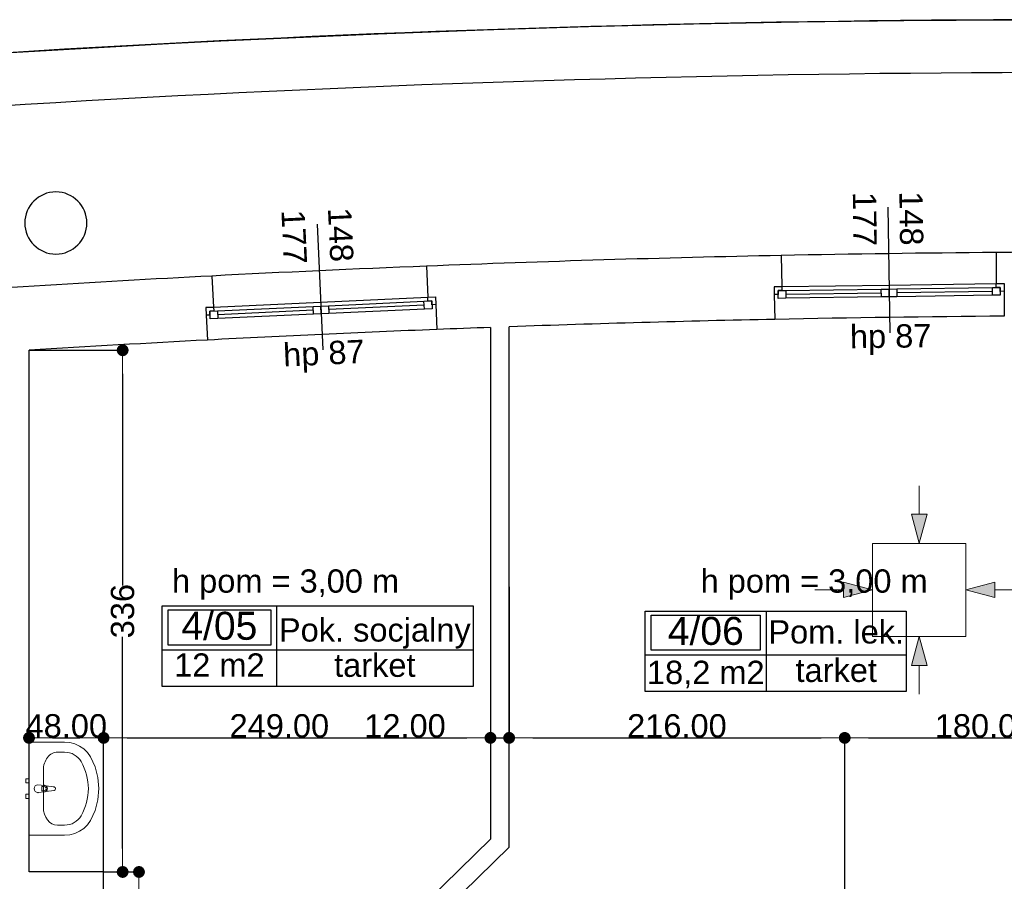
# Model space of a CAD drawing. Header units: millimetres. Extents: x -175445 to -20415, y -559200 to 231527.
# Tile 82 of 256: x -140348 to -134011, y -156571 to -151025. Entities that reach past the tile are written whole.
import ezdxf
from ezdxf.enums import TextEntityAlignment as Align

# ---------------------------------------------------------------- set-up
doc = ezdxf.new("R2010")
doc.units = ezdxf.units.MM
doc.header["$MEASUREMENT"] = 0
for name, color, linetype in [('Linia', 7, 'Continuous'), ('Obiekt', 7, 'Continuous'), ('Okno', 7, 'Continuous'), ('Strefa', 7, 'Continuous'), ('Strop', 7, 'Continuous'), ('Słup', 7, 'Continuous'), ('Tekst', 7, 'Continuous'), ('Wymiary', 63, 'Continuous'), ('Ściana', 7, 'Continuous')]:
    doc.layers.add(name, color=color, linetype=linetype)
doc.styles.add('Arial', font='txt')
doc.styles.add('Times new roman', font='txt')
doc.dimstyles.new('GENERATED_STYLE__1', dxfattribs={"dimtxt": 150, "dimasz": 152, "dimexe": 0.18, "dimexo": 0, "dimgap": 0.09, "dimtad": 1, "dimtih": 1, "dimtoh": 1, "dimlfac": 0.1, "dimzin": 0, "dimdsep": 46, "dimtxsty": 'Arial', "dimblk": 'ARROWHEAD_11', "dimblk1": 'ARROWHEAD_11', "dimblk2": 'ARROWHEAD_11', "dimcen": 0.09, "dimclrd": 114, "dimclre": 114, "dimclrt": 114, "dimazin": 0, "dimtfac": 1, "dimtdec": 4, "dimtmove": 0, "dimatfit": 3, "dimfxl": 1, "dimtolj": 1, "dimtzin": 0, "dimarcsym": 0})
doc.dimstyles.new('GENERATED_STYLE__2', dxfattribs={"dimtxt": 150, "dimasz": 152, "dimexe": 0.18, "dimexo": 0, "dimgap": 0.09, "dimtad": 1, "dimlfac": 0.1, "dimzin": 0, "dimdsep": 46, "dimtxsty": 'Arial', "dimblk": 'ARROWHEAD_11', "dimblk1": 'ARROWHEAD_11', "dimblk2": 'ARROWHEAD_11', "dimcen": 0.09, "dimclrd": 114, "dimclre": 114, "dimclrt": 114, "dimazin": 0, "dimtfac": 1, "dimtdec": 4, "dimtmove": 0, "dimatfit": 3, "dimfxl": 1, "dimtolj": 1, "dimtzin": 0, "dimarcsym": 0})
doc.dimstyles.new('GENERATED_STYLE__3', dxfattribs={"dimtxt": 150, "dimasz": 152, "dimexe": 0.18, "dimexo": 0, "dimgap": 0.09, "dimtad": 1, "dimlfac": 0.1, "dimzin": 0, "dimdsep": 46, "dimtxsty": 'Arial', "dimblk": 'ARROWHEAD_11', "dimblk1": 'ARROWHEAD_11', "dimblk2": 'ARROWHEAD_11', "dimcen": 0.09, "dimclrd": 114, "dimclre": 114, "dimclrt": 114, "dimazin": 0, "dimtfac": 1, "dimtdec": 4, "dimtmove": 2, "dimatfit": 3, "dimfxl": 1, "dimtolj": 1, "dimtzin": 0, "dimarcsym": 0})

# ---------------------------------------------------------------- blocks, each defined once
blk = doc.blocks.new('Pok. socjalny_4_05_5', base_point=(-138696, 40288.9))
at = {"layer": 'Strefa'}
for p, q in [((-139430, 40571.7), (-137428.8, 40571.7)), ((-139430, 40053.1), (-139430, 40571.7)), ((-138696, 40571.7), (-138696, 40053.1)), ((-137428.8, 40571.7), (-137428.8, 40053.1)), ((-139393.3, 40545.8), (-138732.7, 40545.8)), ((-139393.3, 40319.5), (-139393.3, 40545.8)), ((-138732.7, 40545.8), (-138732.7, 40319.5)), ((-138732.7, 40319.5), (-139393.3, 40319.5)), ((-139430, 40288.9), (-137428.8, 40288.9)), ((-137428.8, 40053.1), (-139430, 40053.1))]:
    blk.add_line(p, q, dxfattribs=at)
at = {"layer": 'Strefa', "style": 'Arial'}
for tag, height, p in [('ROOM_NUMBER', 180, (-139063, 40443.8)), ('ROOM_NAME', 150, (-138062.4, 40417.3)), ('ROOM_CALC_AREA', 150, (-139063, 40191.4)), ('floor_f', 150, (-138062.4, 40190.2))]:
    blk.add_attdef(tag, text='', height=height, dxfattribs=at).set_placement(p, align=Align.MIDDLE_CENTER)
blk = doc.blocks.new('Pom. lek._4_06_6', base_point=(-135542.8, 40256))
at = {"layer": 'Strefa'}
for p, q in [((-136321.8, 40538.9), (-134642.8, 40538.9)), ((-136321.8, 40020.3), (-136321.8, 40538.9)), ((-136282.8, 40512.9), (-135581.7, 40512.9)), ((-136282.8, 40286.7), (-136282.8, 40512.9)), ((-135581.7, 40512.9), (-135581.7, 40286.7)), ((-135542.8, 40538.9), (-135542.8, 40020.3)), ((-134642.8, 40538.9), (-134642.8, 40020.3)), ((-136321.8, 40256), (-134642.8, 40256)), ((-135581.7, 40286.7), (-136282.8, 40286.7)), ((-134642.8, 40020.3), (-136321.8, 40020.3))]:
    blk.add_line(p, q, dxfattribs=at)
at = {"layer": 'Strefa', "style": 'Arial'}
for tag, height, p in [('ROOM_NUMBER', 180, (-135932.3, 40411)), ('ROOM_NAME', 150, (-135092.8, 40404.8)), ('floor_f', 150, (-135092.8, 40157.3)), ('ROOM_CALC_AREA', 150, (-135932.3, 40144))]:
    blk.add_attdef(tag, text='', height=height, dxfattribs=at).set_placement(p, align=Align.MIDDLE_CENTER)
blk = doc.blocks.new('ARROWHEAD_11')
at = {"color": 0, "linetype": 'Continuous', "lineweight": 0}
blk.add_line((0, 0), (-1, 0), dxfattribs=at)
at = {"color": 0, "linetype": 'Continuous', "lineweight": 0, "const_width": 0.25, "flags": 128}
blk.add_lwpolyline([(-0.125, 0, 1), (0.125, 0, 1)], format="xyb", close=True, dxfattribs=at)
blk = doc.blocks.new('*D1287')
at = {"layer": 'Defpoints', "color": 0}
for p in [(-139808, -156510.6), (-139580.3, -156510.6), (-139193, -157580.6)]:
    blk.add_point(p, dxfattribs=at)
at = {"layer": 'Wymiary', "color": 114, "lineweight": -2}
for p, q in [((-139808, -156510.6), (-139580.1, -156510.6)), ((-139580.3, -157428.6), (-139580.3, -156662.6)), ((-139193, -157580.6), (-139580.5, -157580.6))]:
    blk.add_line(p, q, dxfattribs=at)
at = {"layer": 'Wymiary', "color": 114, "lineweight": -2, "xscale": 152, "yscale": 152, "zscale": 152}
for p, rotation in [((-139580.3, -156510.6), 90), ((-139580.3, -157580.6), 270)]:
    blk.add_blockref('ARROWHEAD_11', p, dxfattribs=dict(at, rotation=rotation))
at = {"layer": 'Wymiary', "color": 114, "lineweight": 13, "insert": (-139685.3, -157305.6), "char_height": 150, "attachment_point": 5, "rotation": 90, "style": 'Arial'}
blk.add_mtext('\\A1;107.00', dxfattribs=at)
blk = doc.blocks.new('*D1288')
at = {"layer": 'Defpoints', "color": 0}
for p in [(-140288, -153153), (-139685.3, -153153), (-139808, -156510.6)]:
    blk.add_point(p, dxfattribs=at)
at = {"layer": 'Wymiary', "color": 114, "lineweight": -2}
for p, q in [((-140288, -153153), (-139685.1, -153153)), ((-139685.3, -153305), (-139685.3, -154666.1)), ((-139685.3, -156358.6), (-139685.3, -154997.5)), ((-139808, -156510.6), (-139685.1, -156510.6))]:
    blk.add_line(p, q, dxfattribs=at)
at = {"layer": 'Wymiary', "color": 114, "lineweight": -2, "xscale": 152, "yscale": 152, "zscale": 152}
for p, rotation in [((-139685.3, -153153), 90), ((-139685.3, -156510.6), 270)]:
    blk.add_blockref('ARROWHEAD_11', p, dxfattribs=dict(at, rotation=rotation))
at = {"layer": 'Wymiary', "color": 114, "lineweight": 13, "insert": (-139685.3, -154831.8), "char_height": 150, "attachment_point": 5, "rotation": 90, "style": 'Arial'}
blk.add_mtext('\\A1;336', dxfattribs=at)
blk = doc.blocks.new('*D1357')
at = {"layer": 'Defpoints', "color": 0}
for p in [(-133523, -156630.6), (-133238, -156630.6), (-134878, -156750.6)]:
    blk.add_point(p, dxfattribs=at)
at = {"layer": 'Wymiary', "color": 114, "lineweight": -2}
for p, q in [((-133523, -156478.6), (-133523, -156326.6)), ((-133238, -156630.6), (-133523.2, -156630.6)), ((-133523, -156750.6), (-133523, -156630.6)), ((-134878, -156750.6), (-133522.9, -156750.6)), ((-133523, -156902.6), (-133599.7, -157054.6))]:
    blk.add_line(p, q, dxfattribs=at)
at = {"layer": 'Wymiary', "color": 114, "lineweight": -2, "xscale": 152, "yscale": 152, "zscale": 152}
for p, rotation in [((-133523, -156630.6), 270), ((-133523, -156750.6), 90)]:
    blk.add_blockref('ARROWHEAD_11', p, dxfattribs=dict(at, rotation=rotation))
at = {"layer": 'Wymiary', "color": 114, "lineweight": 13, "insert": (-133599.7, -157131.3), "char_height": 150, "attachment_point": 5, "rotation": 90, "style": 'Arial'}
blk.add_mtext('\\A1;12.00', dxfattribs=at)
blk = doc.blocks.new('*D1378')
at = {"layer": 'Defpoints', "color": 0}
for p in [(-139808, -155647.6), (-140288, -156510.6), (-139808, -156510.6)]:
    blk.add_point(p, dxfattribs=at)
at = {"layer": 'Wymiary', "color": 114, "lineweight": -2}
for p, q in [((-140288, -156510.6), (-140288, -155647.5)), ((-140136, -155647.6), (-139960, -155647.6)), ((-139808, -156510.6), (-139808, -155647.5))]:
    blk.add_line(p, q, dxfattribs=at)
at = {"layer": 'Wymiary', "color": 114, "lineweight": -2, "xscale": 152, "yscale": 152, "zscale": 152, "rotation": 180}
blk.add_blockref('ARROWHEAD_11', (-140288, -155647.6), dxfattribs=at)
at = {"layer": 'Wymiary', "color": 114, "lineweight": -2, "xscale": 152, "yscale": 152, "zscale": 152}
blk.add_blockref('ARROWHEAD_11', (-139808, -155647.6), dxfattribs=at)
at = {"layer": 'Wymiary', "color": 114, "lineweight": 13, "insert": (-140048, -155571), "char_height": 150, "attachment_point": 5, "style": 'Arial'}
blk.add_mtext('\\A1;48.00', dxfattribs=at)
blk = doc.blocks.new('*D1379')
at = {"layer": 'Defpoints', "color": 0}
for p in [(-137318, -154676.2), (-137318, -155647.6), (-139808, -156510.6)]:
    blk.add_point(p, dxfattribs=at)
at = {"layer": 'Wymiary', "color": 114, "lineweight": -2}
for p, q in [((-137318, -154676.2), (-137318, -155647.8)), ((-139808, -156510.6), (-139808, -155647.5)), ((-139656, -155647.6), (-137470, -155647.6))]:
    blk.add_line(p, q, dxfattribs=at)
at = {"layer": 'Wymiary', "color": 114, "lineweight": -2, "xscale": 152, "yscale": 152, "zscale": 152, "rotation": 180}
blk.add_blockref('ARROWHEAD_11', (-139808, -155647.6), dxfattribs=at)
at = {"layer": 'Wymiary', "color": 114, "lineweight": -2, "xscale": 152, "yscale": 152, "zscale": 152}
blk.add_blockref('ARROWHEAD_11', (-137318, -155647.6), dxfattribs=at)
at = {"layer": 'Wymiary', "color": 114, "lineweight": 13, "insert": (-138676.8, -155571), "char_height": 150, "attachment_point": 5, "style": 'Arial'}
blk.add_mtext('\\A1;249.00', dxfattribs=at)
blk = doc.blocks.new('*D1380')
at = {"layer": 'Defpoints', "color": 0}
for p in [(-137318, -154676.2), (-137198, -154676.2), (-137198, -155647.6)]:
    blk.add_point(p, dxfattribs=at)
at = {"layer": 'Wymiary', "color": 114, "lineweight": -2}
for p, q in [((-137318, -154676.2), (-137318, -155647.8)), ((-137198, -154676.2), (-137198, -155647.8)), ((-138113.6, -155647.6), (-137622, -155647.6)), ((-137622, -155647.6), (-137470, -155647.6)), ((-137318, -155647.6), (-137198, -155647.6)), ((-137046, -155647.6), (-136894, -155647.6))]:
    blk.add_line(p, q, dxfattribs=at)
at = {"layer": 'Wymiary', "color": 114, "lineweight": -2, "xscale": 152, "yscale": 152, "zscale": 152}
blk.add_blockref('ARROWHEAD_11', (-137318, -155647.6), dxfattribs=at)
at = {"layer": 'Wymiary', "color": 114, "lineweight": -2, "xscale": 152, "yscale": 152, "zscale": 152, "rotation": 180}
blk.add_blockref('ARROWHEAD_11', (-137198, -155647.6), dxfattribs=at)
at = {"layer": 'Wymiary', "color": 114, "lineweight": 13, "insert": (-137867.9, -155571), "char_height": 150, "attachment_point": 5, "style": 'Arial'}
blk.add_mtext('\\A1;12.00', dxfattribs=at)
blk = doc.blocks.new('*D1381')
at = {"layer": 'Defpoints', "color": 0}
for p in [(-137198, -154676.2), (-135038, -155647.6), (-135038, -156630.6)]:
    blk.add_point(p, dxfattribs=at)
at = {"layer": 'Wymiary', "color": 114, "lineweight": -2}
for p, q in [((-137198, -154676.2), (-137198, -155647.8)), ((-137046, -155647.6), (-135190, -155647.6)), ((-135038, -156630.6), (-135038, -155647.5))]:
    blk.add_line(p, q, dxfattribs=at)
at = {"layer": 'Wymiary', "color": 114, "lineweight": -2, "xscale": 152, "yscale": 152, "zscale": 152, "rotation": 180}
blk.add_blockref('ARROWHEAD_11', (-137198, -155647.6), dxfattribs=at)
at = {"layer": 'Wymiary', "color": 114, "lineweight": -2, "xscale": 152, "yscale": 152, "zscale": 152}
blk.add_blockref('ARROWHEAD_11', (-135038, -155647.6), dxfattribs=at)
at = {"layer": 'Wymiary', "color": 114, "lineweight": 13, "insert": (-136118, -155571), "char_height": 150, "attachment_point": 5, "style": 'Arial'}
blk.add_mtext('\\A1;216.00', dxfattribs=at)
blk = doc.blocks.new('*D1382')
at = {"layer": 'Defpoints', "color": 0}
for p in [(-133238, -155647.6), (-135038, -156630.6), (-133238, -156630.6)]:
    blk.add_point(p, dxfattribs=at)
at = {"layer": 'Wymiary', "color": 114, "lineweight": -2}
for p, q in [((-135038, -156630.6), (-135038, -155647.5)), ((-134886, -155647.6), (-133390, -155647.6)), ((-133238, -156630.6), (-133238, -155647.5))]:
    blk.add_line(p, q, dxfattribs=at)
at = {"layer": 'Wymiary', "color": 114, "lineweight": -2, "xscale": 152, "yscale": 152, "zscale": 152, "rotation": 180}
blk.add_blockref('ARROWHEAD_11', (-135038, -155647.6), dxfattribs=at)
at = {"layer": 'Wymiary', "color": 114, "lineweight": -2, "xscale": 152, "yscale": 152, "zscale": 152}
blk.add_blockref('ARROWHEAD_11', (-133238, -155647.6), dxfattribs=at)
at = {"layer": 'Wymiary', "color": 114, "lineweight": 13, "insert": (-134138, -155571), "char_height": 150, "attachment_point": 5, "style": 'Arial'}
blk.add_mtext('\\A1;180.00', dxfattribs=at)

msp = doc.modelspace()

# ---------------------------------------------------------------- hatches: boundary and pattern name
at = {"layer": 'Linia', "linetype": 'Continuous', "lineweight": 13}
for points in [[(-134558.671, -154395.102), (-134508.423, -154208.566), (-134608.422, -154208.433)], [(-134859.872, -154695.101), (-135046.474, -154645.101), (-135046.474, -154745.101)], [(-134259.072, -154695.101), (-134072.469, -154745.101), (-134072.469, -154645.101)], [(-134558.671, -154995.101), (-134608.422, -155181.77), (-134508.423, -155181.637)]]:
    msp.add_hatch(color=256, dxfattribs=at).paths.add_polyline_path(points)

# ---------------------------------------------------------------- linework, layer by layer
at = {"layer": 'Linia', "lineweight": 13}
for p, q in [((-134558.177, -154024.727), (-134558.422, -154208.499)), ((-134558.671, -154395.102), (-134608.422, -154208.433)), ((-134608.422, -154208.433), (-134508.423, -154208.566)), ((-134558.671, -154395.102), (-134508.423, -154208.566)), ((-134259.072, -154395.501), (-134859.072, -154395.501)), ((-134859.072, -154395.501), (-134859.072, -154994.701)), ((-134259.072, -154994.701), (-134259.072, -154395.501)), ((-134859.872, -154695.101), (-135046.474, -154645.101)), ((-135046.474, -154745.101), (-135046.474, -154645.101)), ((-134259.072, -154695.101), (-134072.469, -154645.101)), ((-134072.469, -154645.101), (-134072.469, -154745.101)), ((-135230.247, -154695.101), (-135046.474, -154695.101)), ((-134859.872, -154695.101), (-135046.474, -154745.101)), ((-134259.072, -154695.101), (-134072.469, -154745.101)), ((-133888.697, -154695.101), (-134072.469, -154695.101)), ((-134859.072, -154995.501), (-134259.072, -154995.501)), ((-134558.671, -154995.101), (-134608.422, -155181.77)), ((-134558.671, -154995.101), (-134508.423, -155181.637)), ((-134508.423, -155181.637), (-134608.422, -155181.77)), ((-134558.177, -155365.476), (-134558.422, -155181.704))]:
    msp.add_line(p, q, dxfattribs=at)
at = {"layer": 'Obiekt'}
for p, q in [((-134759.853, -152231.287), (-134748.491, -153041.208)), ((-138434.444, -152341.49), (-138397.249, -153150.636))]:
    msp.add_line(p, q, dxfattribs=at)
at = {"layer": 'Obiekt', "lineweight": 5}
for p, q in [((-140058.927, -155674.296), (-140288.018, -155674.296)), ((-140288.018, -155674.296), (-140288.018, -156274.296)), ((-140025.205, -155677.191), (-140058.927, -155674.296)), ((-139992.561, -155685.783), (-140025.205, -155677.191)), ((-139962.038, -155699.798), (-139992.561, -155685.783)), ((-139934.611, -155718.787), (-139962.038, -155699.798)), ((-140104.746, -155739.513), (-140058.927, -155739.513)), ((-139911.158, -155742.144), (-139934.611, -155718.787)), ((-139892.427, -155769.122), (-139911.158, -155742.144)), ((-139862.486, -155834.314), (-139892.427, -155769.122)), ((-140195.7, -155855.47), (-140195.7, -156093.122)), ((-139844.187, -155903.335), (-139862.486, -155834.314)), ((-140288.018, -155910.796), (-140308.018, -155910.796)), ((-140308.018, -155910.796), (-140308.018, -155937.796)), ((-140308.018, -155937.796), (-140288.018, -155937.796)), ((-140288.018, -155937.796), (-140288.018, -155910.796)), ((-140188.747, -155953.296), (-140230.7, -155949.296)), ((-139838.032, -155974.296), (-139844.187, -155903.335)), ((-140288.018, -156010.796), (-140308.018, -156010.796)), ((-140308.018, -156010.796), (-140308.018, -156037.796)), ((-140288.018, -156037.796), (-140288.018, -156010.796)), ((-140230.7, -155999.296), (-140188.747, -155995.296)), ((-140205.79, -155960.696), (-140190.919, -155960.696)), ((-140205.79, -155987.896), (-140205.79, -155960.696)), ((-140190.919, -155987.896), (-140205.79, -155987.896)), ((-140126.3, -155963.196), (-140179.234, -155956.566)), ((-140179.234, -155992.026), (-140126.3, -155985.396)), ((-139844.187, -156045.258), (-139838.032, -155974.296)), ((-140308.018, -156037.796), (-140288.018, -156037.796)), ((-139862.486, -156114.278), (-139844.187, -156045.258)), ((-139892.427, -156179.47), (-139862.486, -156114.278)), ((-139934.611, -156229.805), (-139911.158, -156206.448)), ((-139911.158, -156206.448), (-139892.427, -156179.47)), ((-140104.746, -156209.079), (-140058.927, -156209.079)), ((-140058.927, -156274.296), (-140025.205, -156271.401)), ((-140025.205, -156271.401), (-139992.561, -156262.809)), ((-139992.561, -156262.809), (-139962.038, -156248.795)), ((-139962.038, -156248.795), (-139934.611, -156229.805)), ((-140288.018, -156274.296), (-140058.927, -156274.296))]:
    msp.add_line(p, q, dxfattribs=at)
for centre, radius, start, end in [((-140230.7, -155974.296), 25, 90, 270), ((-140190.647, -155974.296), 21.086, 57.2289746, 84.8303928), ((-140190.919, -155974.296), 13.6, 270, 90), ((-140190.647, -155974.296), 21.086, 275.1696072, 302.7710254), ((-140190.647, -155974.296), 21.086, 302.7710254, 57.2289746), ((-140127.69, -155974.296), 11.187, 277.1389248, 82.8610752)]:
    msp.add_arc(centre, radius, start, end, dxfattribs=at)
for centre, major_axis, ratio, start_param, end_param in [((-140104.746, -155855.6), (0, 116.066), 0.78364566, 0, 1.57079633), ((-140058.927, -155855.444), (121.2, 0), 0.95652174, 0.49697483, 1.57079633), ((-140288.018, -155974.296), (381.818, 0), 0.95652174, 5.78621047, 6.78016015), ((-140104.746, -156092.992), (0, 116.066), 0.78364566, 1.57079633, 3.14159265), ((-140058.927, -156093.148), (121.2, 0), 0.95652174, 4.71238898, 5.78621048)]:
    msp.add_ellipse(centre, major_axis=major_axis, ratio=ratio, start_param=start_param, end_param=end_param, dxfattribs=at)
for p in [(-140188.747, -155953.296), (-140230.7, -155999.296), (-140179.234, -155992.026), (-140126.3, -155963.196)]:
    msp.add_point(p, dxfattribs=at)
at = {"layer": 'Okno'}
for p, q in [((-135493.055, -152744.009), (-135442.738, -152743.303)), ((-135443.147, -152743.309), (-135493.055, -152744.009)), ((-135493.055, -152744.009), (-135492.031, -152794)), ((-135492.733, -152744.004), (-135492.031, -152794)), ((-135467.385, -152768.651), (-135417.39, -152767.95)), ((-135442.387, -152768.301), (-135467.385, -152768.651)), ((-135467.385, -152768.651), (-135467.034, -152793.649)), ((-135466.683, -152818.646), (-135467.385, -152768.651)), ((-135442.738, -152743.303), (-134752.806, -152733.625)), ((-135442.738, -152743.303), (-135442.387, -152768.301)), ((-135417.39, -152767.95), (-134802.45, -152759.323)), ((-135417.39, -152767.95), (-135416.688, -152817.945)), ((-134802.099, -152784.321), (-135417.039, -152792.947)), ((-134802.45, -152759.323), (-134752.455, -152758.622)), ((-134801.749, -152809.319), (-134802.45, -152759.323)), ((-134752.806, -152733.625), (-134062.874, -152723.946)), ((-134752.455, -152758.622), (-134702.46, -152757.921)), ((-134751.754, -152808.617), (-134752.455, -152758.622)), ((-134752.455, -152758.622), (-134751.754, -152808.617)), ((-134702.46, -152757.921), (-134087.52, -152749.294)), ((-134702.46, -152757.921), (-134701.759, -152807.916)), ((-134087.17, -152774.292), (-134702.109, -152782.918)), ((-134087.52, -152749.294), (-134037.525, -152748.593)), ((-134086.819, -152799.289), (-134087.52, -152749.294)), ((-134062.874, -152723.946), (-134012.556, -152723.24)), ((-134062.523, -152748.944), (-134062.874, -152723.946)), ((-134037.525, -152748.593), (-134062.523, -152748.944)), ((-134062.465, -152723.94), (-134012.556, -152723.24)), ((-134037.175, -152773.59), (-134037.525, -152748.593)), ((-134037.525, -152748.593), (-134036.824, -152798.588)), ((-134012.177, -152773.24), (-134037.175, -152773.59)), ((-134012.878, -152723.245), (-134012.177, -152773.24)), ((-134012.556, -152723.24), (-134012.177, -152773.24)), ((-139100.647, -152875.031), (-138411.375, -152843.347)), ((-138411.375, -152843.347), (-137722.103, -152811.662)), ((-138360.28, -152866.025), (-137745.928, -152837.784)), ((-137745.928, -152837.784), (-137695.981, -152835.488)), ((-137743.632, -152887.731), (-137745.928, -152837.784)), ((-137722.103, -152811.662), (-137671.833, -152809.352)), ((-137720.955, -152836.636), (-137722.103, -152811.662)), ((-137721.694, -152811.644), (-137671.833, -152809.352)), ((-137695.981, -152835.488), (-137720.955, -152836.636)), ((-137694.833, -152860.462), (-137695.981, -152835.488)), ((-137695.981, -152835.488), (-137693.685, -152885.435)), ((-137672.155, -152809.366), (-137669.859, -152859.314)), ((-137671.833, -152809.352), (-137669.859, -152859.314)), ((-135467.034, -152793.649), (-135492.031, -152794)), ((-135416.688, -152817.945), (-135466.683, -152818.646)), ((-134801.749, -152809.319), (-135416.688, -152817.945)), ((-134801.749, -152809.319), (-135416.688, -152817.945)), ((-134751.754, -152808.617), (-134801.749, -152809.319)), ((-134701.759, -152807.916), (-134751.754, -152808.617)), ((-134086.819, -152799.289), (-134701.759, -152807.916)), ((-134086.819, -152799.289), (-134701.759, -152807.916)), ((-134036.824, -152798.588), (-134086.819, -152799.289)), ((-139150.917, -152877.342), (-139100.647, -152875.031)), ((-139101.055, -152875.05), (-139150.917, -152877.342)), ((-139150.917, -152877.342), (-139148.298, -152927.275)), ((-139150.594, -152877.327), (-139148.298, -152927.275)), ((-139124.473, -152901.153), (-139074.525, -152898.857)), ((-139099.499, -152900.005), (-139124.473, -152901.153)), ((-139124.473, -152901.153), (-139123.325, -152926.127)), ((-139122.177, -152951.1), (-139124.473, -152901.153)), ((-139100.647, -152875.031), (-139099.499, -152900.005)), ((-139074.525, -152898.857), (-138460.174, -152870.616)), ((-139074.525, -152898.857), (-139072.229, -152948.804)), ((-138459.026, -152895.59), (-139073.377, -152923.831)), ((-138460.174, -152870.616), (-138410.227, -152868.321)), ((-138457.878, -152920.564), (-138460.174, -152870.616)), ((-138410.227, -152868.321), (-138360.28, -152866.025)), ((-138407.931, -152918.268), (-138410.227, -152868.321)), ((-138410.227, -152868.321), (-138407.931, -152918.268)), ((-138360.28, -152866.025), (-138357.984, -152915.972)), ((-137744.78, -152862.758), (-138359.132, -152890.998)), ((-137743.632, -152887.731), (-138357.984, -152915.972)), ((-137743.632, -152887.731), (-138357.984, -152915.972)), ((-137693.685, -152885.435), (-137743.632, -152887.731)), ((-137669.859, -152859.314), (-137694.833, -152860.462)), ((-139123.325, -152926.127), (-139148.298, -152927.275)), ((-139072.229, -152948.804), (-139122.177, -152951.1)), ((-138457.878, -152920.564), (-139072.229, -152948.804)), ((-138457.878, -152920.564), (-139072.229, -152948.804)), ((-138407.931, -152918.268), (-138457.878, -152920.564)), ((-138357.984, -152915.972), (-138407.931, -152918.268))]:
    msp.add_line(p, q, dxfattribs=at)
for radius, start, end in [(114917.18, 90.45887554, 91.14853433), (114917.18, 92.28709415, 92.97675293), (114507.18, 90.43394638, 91.17346349), (114507.18, 92.26216498, 93.00168209)]:
    msp.add_arc((-133143.72, -267437.132), radius, start, end, dxfattribs=at)
at = {"layer": 'Strop', "flags": 128}
msp.add_lwpolyline([(-96528.019, -180730.636), (-140258.019, -180730.636), (-141547.974, -180730.636), (-141547.974, -179164.997), (-158346.468, -163832.965), (-159768.887, -165391.434), (-165456.021, -160200.771), (-162779.93, -157268.292), (-160850.538, -159029.253), (-154498.018, -159029.253), (-154498.018, -153008.003, -0.00002607), (-154486.563, -153005.817, -0.04841545), (-132966.516, -151026.695, -0.0060186), (-130274.231, -151072.694), (-126000.282, -151274.702, -0.00045657), (-125806.601, -151285.909, -0.01791801), (-118229.318, -152004.441, -0.00776908), (-114963.359, -152484.403), (-114963.364, -152484.434, -0.034913), (-97147.904, -156667.71, -0.03139835)], format="xyb", dxfattribs=at)
at = {"layer": 'Słup'}
for start, end in [(0, 180), (180, 0)]:
    msp.add_arc((-140115.155, -152333.777), 200, start, end, dxfattribs=at)
at = {"layer": 'Ściana'}
for p, q in [((-134064.069, -152523.638), (-134062.465, -152723.94)), ((-135447.162, -152543.04), (-135443.147, -152743.309)), ((-137729.688, -152611.494), (-137721.694, -152811.644)), ((-139111.458, -152675.011), (-139101.055, -152875.05)), ((-135443.147, -152743.309), (-135493.055, -152744.009)), ((-135493.055, -152744.009), (-135492.031, -152794)), ((-134062.465, -152723.94), (-134012.556, -152723.24)), ((-134012.556, -152723.24), (-134012.177, -152773.24)), ((-134012.177, -152773.24), (-134010.965, -152933.236)), ((-137721.694, -152811.644), (-137671.833, -152809.352)), ((-137671.833, -152809.352), (-137669.859, -152859.314)), ((-135492.031, -152794), (-135488.755, -152953.967)), ((-139101.055, -152875.05), (-139150.917, -152877.342)), ((-139150.917, -152877.342), (-139148.298, -152927.275)), ((-137669.859, -152859.314), (-137663.544, -153019.19)), ((-139148.298, -152927.275), (-139139.92, -153087.056))]:
    msp.add_line(p, q, dxfattribs=at)
at = {"layer": 'Ściana', "flags": 128}
for points in [[(-137318.018, -153006.063), (-137318.018, -156300.156)], [(-137198.018, -156350.636), (-137198.018, -153001.749)], [(-140288.018, -156510.636), (-140288.018, -153153.042)], [(-137318.018, -156300.156), (-138626.953, -157580.636)], [(-138492.238, -157616.72), (-137198.018, -156350.636)], [(-139808.018, -156510.636), (-140288.018, -156510.636)], [(-139808.018, -157580.636), (-139808.018, -156510.636)]]:
    msp.add_lwpolyline(points, dxfattribs=at)
at = {"layer": 'Ściana'}
for centre, radius, start, end in [((-133531.018, -262877.575), 111852.304, 87.72543787, 100.80415552), ((-133531.018, -262877.575), 111512.304, 87.72650486, 100.6596811), ((-133143.72, -267437.132), 114917.18, 89.67199591, 90.45887554), ((-133143.72, -267437.132), 114917.18, 91.14853433, 92.28709415), ((-133143.72, -267437.132), 114917.18, 92.97675293, 94.11887876), ((-133143.72, -267437.132), 114507.18, 91.17346349, 92.02906713), ((-133143.72, -267437.132), 114507.18, 92.08915014, 92.26216498), ((-133143.72, -267437.132), 114507.18, 93.00168209, 93.57710487)]:
    msp.add_arc(centre, radius, start, end, dxfattribs=at)

# ---------------------------------------------------------------- block references
at = {"layer": 'Strefa'}
ref = msp.add_blockref('Pok. socjalny_4_05_5', (-138696.005, -155081.095), dxfattribs=at)
ref.add_attrib('ROOM_NAME', 'Pok. socjalny', dxfattribs={"color": 7, "height": 150, "style": 'Arial'}).set_placement((-138062.401, -154952.695), align=Align.MIDDLE_CENTER)
ref.add_attrib('ROOM_NUMBER', '4/05', dxfattribs={"color": 7, "height": 180, "style": 'Arial'}).set_placement((-139063.025, -154926.148), align=Align.MIDDLE_CENTER)
ref.add_attrib('ROOM_CALC_AREA', '12 m2', dxfattribs={"color": 7, "height": 150, "style": 'Arial'}).set_placement((-139063.025, -155178.595), align=Align.MIDDLE_CENTER)
ref.add_attrib('floor_f', 'tarket', dxfattribs={"color": 7, "height": 150, "style": 'Arial'}).set_placement((-138062.401, -155179.778), align=Align.MIDDLE_CENTER)
ref = msp.add_blockref('Pom. lek._4_06_6', (-135542.754, -155113.942), dxfattribs=at)
ref.add_attrib('ROOM_NAME', 'Pom. lek.', dxfattribs={"color": 7, "height": 150, "style": 'Arial'}).set_placement((-135092.754, -154965.125), align=Align.MIDDLE_CENTER)
ref.add_attrib('ROOM_NUMBER', '4/06', dxfattribs={"color": 7, "height": 180, "style": 'Arial'}).set_placement((-135932.274, -154958.994), align=Align.MIDDLE_CENTER)
ref.add_attrib('ROOM_CALC_AREA', '18,2 m2', dxfattribs={"color": 7, "height": 150, "style": 'Arial'}).set_placement((-135932.274, -155225.996), align=Align.MIDDLE_CENTER)
ref.add_attrib('floor_f', 'tarket', dxfattribs={"color": 7, "height": 150, "style": 'Arial'}).set_placement((-135092.754, -155212.625), align=Align.MIDDLE_CENTER)

# ---------------------------------------------------------------- texts
at = {"layer": 'Obiekt', "char_height": 150, "attachment_point": 7, "style": 'Arial'}
for s, insert, rotation in [('\\A1;{\\fArial|b0|i0|c238|p38;177}', (-134986.233, -152134.453), 270.8037049), ('\\A1;{\\fArial|b0|i0|c238|p38;148}', (-134688.731, -152130.28), 270.8037049), ('\\A1;{\\fArial|b0|i0|c238|p38;177}', (-138663.799, -152251.927), 272.6319235), ('\\A1;{\\fArial|b0|i0|c238|p38;148}', (-138366.581, -152238.265), 272.6319235), ('\\A1;{\\fArial|b0|i0|c238|p38;hp 87}', (-135002.947, -153185.625), 0.8037049), ('\\A1;{\\fArial|b0|i0|c238|p38;hp 87}', (-138646.969, -153303.098), 2.6319235)]:
    msp.add_mtext(s, dxfattribs=dict(at, insert=insert, rotation=rotation))
at = {"layer": 'Tekst', "char_height": 150, "attachment_point": 2, "style": 'Times new roman'}
for insert in [(-138636.896, -154563.04), (-135234.974, -154563.04)]:
    msp.add_mtext('\\A1;{\\fArial|b0|i0|c0|p38;h pom = 3,00 m}', dxfattribs=dict(at, insert=insert))

# ---------------------------------------------------------------- dimensions: what is measured, and where the dimension line sits
at = {"layer": 'Wymiary', "lineweight": 13}
dim = msp.add_linear_dim(base=(-139685.328, -153153.042), p1=(-139808.018, -156510.636), p2=(-140288.018, -153153.042), angle=90, text='336', dimstyle='GENERATED_STYLE__2', dxfattribs=at)
dim.commit()
dim.dimension.update_dxf_attribs({"geometry": '*D1288', "text_midpoint": (-139685.328, -154831.839), "dimtype": 160, "text_rotation": 90})
for base, p1, p2, picture, middle in [((-137318.018, -155647.631), (-139808.018, -156510.636), (-137318.018, -154676.192), '*D1379', (-138676.847, -155647.631)), ((-137198.018, -155647.631), (-137318.018, -154676.192), (-137198.018, -154676.192), '*D1380', (-137867.879, -155647.631)), ((-135038.018, -155647.631), (-137198.018, -154676.192), (-135038.018, -156630.636), '*D1381', (-136118.018, -155647.631)), ((-139808.018, -155647.631), (-140288.018, -156510.636), (-139808.018, -156510.636), '*D1378', (-140048.018, -155647.631)), ((-133238.018, -155647.631), (-135038.018, -156630.636), (-133238.018, -156630.636), '*D1382', (-134138.018, -155647.631))]:
    dim = msp.add_linear_dim(base=base, p1=p1, p2=p2, dimstyle='GENERATED_STYLE__1', dxfattribs=at)
    dim.commit()
    dim.dimension.update_dxf_attribs({"geometry": picture, "text_midpoint": middle, "dimtype": 160})
for base, p1, p2, dimstyle, picture, middle in [((-133523.044, -156630.636), (-134878.018, -156750.636), (-133238.018, -156630.636), 'GENERATED_STYLE__2', '*D1357', (-133599.72, -157131.312)), ((-139580.328, -156510.636), (-139193.018, -157580.636), (-139808.018, -156510.636), 'GENERATED_STYLE__3', '*D1287', (-139685.328, -157305.647))]:
    dim = msp.add_linear_dim(base=base, p1=p1, p2=p2, angle=90, dimstyle=dimstyle, dxfattribs=at)
    dim.commit()
    dim.dimension.update_dxf_attribs({"geometry": picture, "text_midpoint": middle, "dimtype": 160, "text_rotation": 90})

doc.saveas('drawing.dxf')
